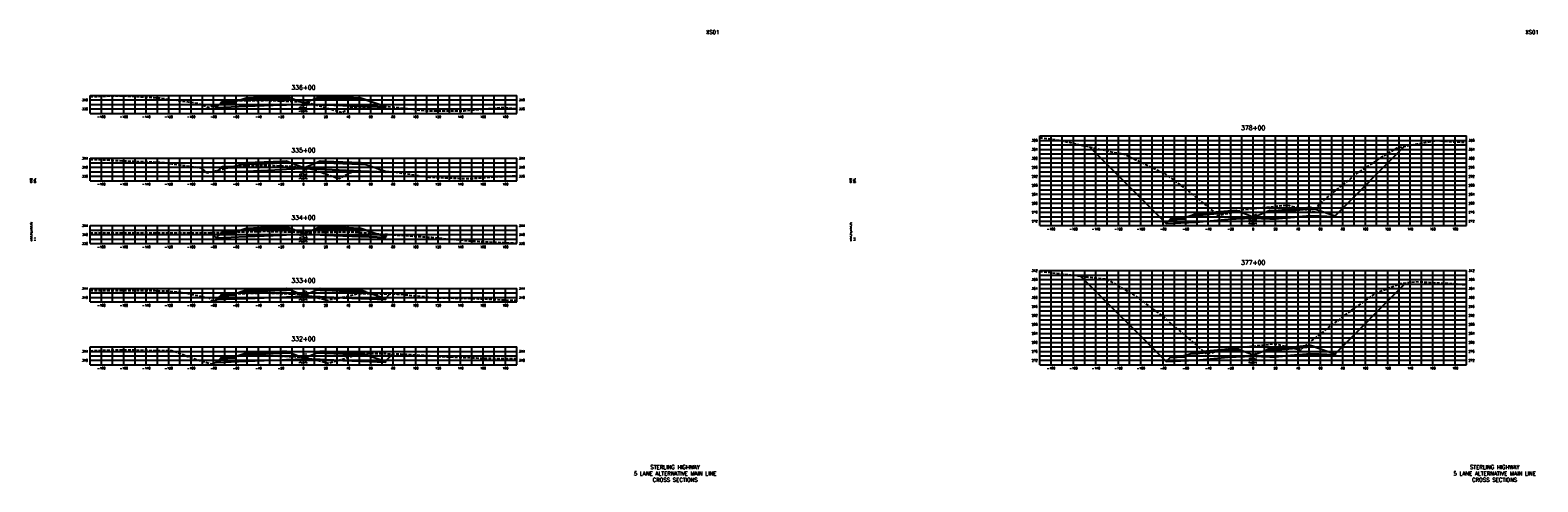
# Model space of a CAD drawing. Extents: x 37 to 10140, y -1968 to 9206.
# Tile 94 of 105: x 5147 to 6490, y 6776 to 7178. Entities that reach past the tile are written whole.
import ezdxf
from ezdxf.enums import TextEntityAlignment as Align

# ---------------------------------------------------------------- set-up
doc = ezdxf.new("R2010")
doc.units = 0
doc.header["$LTSCALE"] = 20
doc.header["$MEASUREMENT"] = 0
doc.linetypes.add('HIDDEN_050%', pattern=[0.1875, 0.125, -0.0625])
for name, color, linetype in [('S-AT-TXT175', 6, 'Continuous'), ('S-AT-TXT80', 1, 'Continuous'), ('XDATUM', 3, 'Continuous'), ('XEG', 1, 'HIDDEN_050%'), ('XFG', 2, 'Continuous'), ('XGRID', 251, 'Continuous'), ('XGRIDT', 2, 'Continuous'), ('XREF-BORDER', 7, 'Continuous')]:
    doc.layers.add(name, color=color, linetype=linetype)
doc.styles.add('L100', font='simplex.shx', dxfattribs={"height": 2})
doc.styles.add('L175', font='ROMANSM.shx', dxfattribs={"height": 3.5})
doc.styles.add('L80', font='ROMANSM.shx', dxfattribs={"height": 1.6})

# ---------------------------------------------------------------- blocks, each defined once
blk = doc.blocks.new('03025_00_att1')
at = {"layer": 'S-AT-TXT175', "style": 'L175'}
for tag, p in [('NUM', (32.402, 20.822)), ('LINE1', (30.64, 1.444)), ('LINE2', (30.64, 1.161)), ('LINE3', (30.64, 0.877))]:
    blk.add_attdef(tag, text='', height=0.175, dxfattribs=at).set_placement(p, align=Align.CENTER)
at = {"layer": 'S-AT-TXT80', "style": 'L80'}
for tag, p in [('DESIGNED', (2.094, 14.201)), ('CHECKED', (2.265, 14.201)), ('DRAFTED', (2.436, 14.201)), ('PCTB', (2.094, 11.605)), ('PSCALE', (2.265, 11.605)), ('PVIEW', (2.436, 11.605))]:
    blk.add_attdef(tag, p, '', height=0.08, rotation=90, dxfattribs=at)

msp = doc.modelspace()

# ---------------------------------------------------------------- linework, layer by layer
at = {"layer": 'XDATUM', "flags": 128}
for points in [[(5310.8, 7111), (5312.4, 7109.3), (5339, 7110.4), (5371, 7111.7), (5375, 7111.8), (5390, 7112.4), (5405, 7111.8), (5409, 7111.7), (5441, 7110.4), (5463, 7109.5), (5463, 7110.4), (5463.2, 7110.2)], [(6090.2, 7074.2), (6158.4, 7006), (6185, 7007), (6217, 7010), (6221, 7010.1), (6236, 7010.7), (6251, 7010.1), (6255, 7010), (6287, 7012.9), (6309, 7012), (6309, 7012.9), (6370.8, 7074.7)], [(5311.3, 7052.8), (5312.4, 7051.6), (5339, 7052.7), (5371, 7054), (5375, 7054.2), (5390, 7054.8), (5405, 7054.2), (5409, 7054), (5441, 7052.7), (5463, 7051.8), (5463, 7052.7), (5463.4, 7052.3)], [(5307.8, 6997.8), (5312.4, 6993.2), (5339, 6994.3), (5371, 6995.6), (5375, 6995.7), (5390, 6996.3), (5405, 6995.7), (5409, 6995.6), (5441, 6994.3), (5463, 6993.4), (5463, 6994.3), (5465, 6996.3)], [(6082.3, 6959), (6158.4, 6883), (6185, 6884), (6217, 6887), (6221, 6887.1), (6236, 6887.7), (6251, 6887.1), (6255, 6887), (6287, 6889.9), (6309, 6889), (6309, 6889.9), (6372.1, 6953.1)], [(5311.7, 6937.4), (5312.4, 6938.1), (5339, 6939.1), (5371, 6940.4), (5375, 6940.6), (5390, 6941.2), (5405, 6940.6), (5409, 6940.4), (5441, 6939.1), (5463, 6938.2), (5463, 6939.1), (5467.1, 6943.2)], [(5312.2, 6882.4), (5312.4, 6882.1), (5339, 6883.2), (5371, 6884.5), (5375, 6884.6), (5390, 6885.2), (5405, 6884.6), (5409, 6884.5), (5441, 6883.2), (5463, 6882.3), (5463, 6883.2), (5469.6, 6889.8)]]:
    msp.add_lwpolyline(points, dxfattribs=at)
at = {"layer": 'XEG', "flags": 128}
for points in [[(5200, 7118.9), (5219.8, 7119.7), (5227.7, 7119.8), (5235.2, 7119.4), (5261.7, 7117.8), (5289.7, 7114), (5295.6, 7113.3), (5297.4, 7112.7), (5301.2, 7111), (5304.9, 7109.5), (5308.4, 7110.4), (5317.4, 7112.6), (5326.2, 7114.8), (5328.2, 7115.2), (5329.6, 7115.4), (5345.8, 7115.6), (5357.3, 7115.7), (5378.8, 7114.9), (5389, 7114.5), (5390, 7114.4), (5392.8, 7114), (5394.3, 7113.7), (5404.2, 7110.7), (5424.9, 7104.8), (5429.3, 7108.1), (5431, 7109.4), (5431.4, 7109.6), (5433.4, 7109.7), (5465.4, 7110.3), (5499.2, 7106.3), (5499.3, 7106.2), (5499.5, 7106.2), (5533.3, 7106.4), (5565.6, 7109.3), (5567.3, 7109.4), (5569, 7109.4), (5580, 7108.4)], [(6046, 7082.4), (6053.3, 7081.7), (6062.8, 7080.3), (6112.1, 7069.3), (6120.8, 7067.7), (6122.4, 7067.3), (6124.9, 7065.9), (6157, 7050.6), (6178.7, 7034.5), (6201.9, 7015.6), (6204.6, 7012.9), (6221.8, 7016.9), (6222.1, 7017), (6222.1, 7017), (6226.3, 7018), (6226.6, 7018.1), (6236, 7019.2), (6236.9, 7019.3), (6245.9, 7020.3), (6246.1, 7020.3), (6265, 7022.3), (6265.8, 7022.4), (6265.9, 7022.4), (6268.3, 7022), (6288.6, 7017), (6290.6, 7016.6), (6294.5, 7022.6), (6295.2, 7023.6), (6296.5, 7024.7), (6329.9, 7051.6), (6352.5, 7066.4), (6364.5, 7073.5), (6382.2, 7076.8), (6399, 7079.8), (6410.4, 7078.9), (6426, 7078.2)], [(5200, 7063), (5206.6, 7063), (5230.5, 7061.7), (5255.6, 7060.9), (5264.4, 7060.4), (5272.7, 7059.2), (5298.4, 7055.6), (5302.1, 7052.5), (5304.5, 7051.1), (5317.9, 7054.4), (5320.3, 7055), (5326.3, 7056.6), (5327.2, 7056.7), (5329.6, 7057.1), (5337.1, 7057.3), (5357, 7057.9), (5366.3, 7057.5), (5389.1, 7056.5), (5390, 7056.3), (5390.4, 7056.3), (5392.6, 7055.8), (5402.8, 7052.6), (5421.9, 7045.9), (5425.2, 7047.9), (5434.2, 7052.4), (5465.2, 7052.3), (5468.1, 7052.4), (5471, 7051.9), (5502.1, 7047.3), (5535, 7045.9), (5536.1, 7045.9), (5537.1, 7045.9), (5570, 7048.1), (5580, 7048.6)], [(5200, 6997.7), (5206.9, 6997.8), (5211, 6997.7), (5222.2, 6997.7), (5225.2, 6997.7), (5258.8, 6997.5), (5263.5, 6997.6), (5269.6, 6997.6), (5271, 6997.5), (5278.5, 6997.5), (5303.1, 6997.6), (5307.7, 6997.8), (5326.6, 6998.3), (5329.7, 6998.4), (5332.8, 6998.5), (5356.6, 6999), (5356.9, 6999), (5385.8, 6998.3), (5389.4, 6998.1), (5390, 6998.1), (5390.6, 6998.1), (5393.3, 6998.1), (5417.2, 6998.3), (5421.3, 6998.5), (5429.6, 6998.6), (5431.6, 6998.6), (5468.8, 6996), (5502.3, 6993.7), (5504.4, 6993.6), (5508.5, 6993.2), (5538.8, 6990.4), (5570.8, 6988.8), (5572.8, 6988.7), (5574.6, 6988.6), (5580, 6988.5)], [(6046, 6963.3), (6070, 6960.6), (6071.4, 6960.3), (6073.3, 6960.1), (6105.8, 6956.3), (6129.5, 6942.5), (6154.7, 6923.8), (6185.4, 6897.5), (6193.5, 6890.5), (6194.4, 6889.6), (6195.3, 6889.8), (6211.9, 6894.3), (6211.9, 6894.3), (6215.8, 6894.8), (6216, 6894.8), (6233.8, 6896.5), (6234.6, 6896.5), (6235.4, 6896.6), (6236, 6896.7), (6254.5, 6898.7), (6254.7, 6898.7), (6258, 6898.2), (6259.9, 6897.7), (6260.4, 6897.6), (6260.4, 6897.6), (6278.9, 6893.1), (6279, 6894.2), (6307.8, 6916.8), (6311.9, 6919.6), (6317.4, 6924.2), (6346.2, 6944.4), (6367.3, 6952.4), (6380.6, 6954.2), (6398.8, 6953.1), (6414.9, 6952.4), (6426, 6951.3)], [(5200, 6946.1), (5215.6, 6946.1), (5257.5, 6946.1), (5269.9, 6945.8), (5281.7, 6944.7), (5305.7, 6939.6), (5308.9, 6936.3), (5317.4, 6939.6), (5326, 6942.8), (5327.8, 6943.2), (5329.7, 6943.5), (5343.8, 6943.8), (5356.4, 6944.1), (5374, 6943.5), (5389.1, 6942.9), (5390, 6942.7), (5390.7, 6942.6), (5392.7, 6942.2), (5402.6, 6939.8), (5410.9, 6937.6), (5413.9, 6938.2), (5420.6, 6939.3), (5439.7, 6943.5), (5467, 6943.2), (5473.7, 6943.1), (5480, 6942.5), (5507.6, 6939.8), (5536.8, 6939.3), (5541.6, 6939), (5546.1, 6938.9), (5575.5, 6937.6), (5580, 6937.9)], [(5200, 6892.6), (5223.5, 6893.3), (5238.7, 6893.3), (5253.2, 6892.9), (5272.7, 6892.8), (5293.3, 6885.2), (5307.4, 6881), (5308.4, 6881), (5313.5, 6882.9), (5316, 6883.8), (5325.3, 6886.8), (5327.3, 6887.2), (5330, 6887.8), (5342.2, 6888), (5356.6, 6888.3), (5372.1, 6887.7), (5389.2, 6887), (5390, 6886.8), (5391, 6886.6), (5392.7, 6886.3), (5402.6, 6883.9), (5412.2, 6881.4), (5434.4, 6888), (5442.5, 6890.2), (5451.4, 6890.2), (5476.4, 6889.7), (5502.8, 6888.2), (5510.4, 6887.5), (5517.5, 6887.2), (5544.3, 6886.1), (5572.7, 6885.5), (5578.3, 6885.5), (5580, 6885.5)]]:
    msp.add_lwpolyline(points, dxfattribs=at)
at = {"layer": 'XFG', "flags": 128}
for points in [[(5375, 7118.2), (5371, 7118), (5339, 7116.7), (5339, 7117.7), (5334.4, 7116.2), (5339, 7116.4), (5371, 7117.7), (5375, 7117.8), (5378, 7118), (5375, 7119.2), (5375, 7118.2)], [(5375, 7119.2), (5371, 7119), (5339, 7117.7), (5339, 7117.4), (5371, 7118.7), (5375, 7118.8), (5375, 7119.2)], [(5375, 7118.8), (5371, 7118.7), (5339, 7117.4), (5339, 7116.7), (5371, 7118), (5375, 7118.2), (5375, 7118.8)], [(5405, 7119.2), (5402, 7118), (5405, 7117.8), (5409, 7117.7), (5441, 7116.4), (5445.6, 7116.2), (5441, 7117.7), (5441, 7116.7), (5409, 7118), (5405, 7118.2), (5405, 7119.2)], [(5405, 7119.2), (5405, 7118.8), (5409, 7118.7), (5441, 7117.4), (5441, 7117.7), (5409, 7119), (5405, 7119.2)], [(5405, 7118.8), (5405, 7118.2), (5409, 7118), (5441, 7116.7), (5441, 7117.4), (5409, 7118.7), (5405, 7118.8)], [(5312.4, 7109.3), (5312.4, 7109.3), (5310.8, 7111)], [(5390, 7113.2), (5378, 7118), (5375, 7117.8), (5371, 7117.7), (5339, 7116.4), (5334.4, 7116.2), (5329, 7114.4), (5329, 7113.4), (5316, 7112.9), (5312.4, 7109.3), (5339, 7110.4), (5371, 7111.7), (5375, 7111.8), (5390, 7112.4), (5390, 7113.2)], [(5329, 7114.4), (5328, 7114.4), (5328, 7114), (5318, 7113.6), (5318, 7114), (5317, 7113.9), (5316, 7112.9), (5329, 7113.4), (5329, 7114.4)], [(5328, 7114.4), (5318, 7114), (5318, 7113.6), (5328, 7114), (5328, 7114.4)], [(5390, 7113.2), (5402, 7118), (5405, 7117.8), (5409, 7117.7), (5441, 7116.4), (5445.6, 7116.2), (5463, 7110.4), (5463, 7109.5), (5441, 7110.4), (5409, 7111.7), (5405, 7111.8), (5390, 7112.4)], [(5463, 7110.4), (5463, 7110.4), (5463.2, 7110.2)], [(6158.4, 7006), (6158.4, 7006), (6090.2, 7074.2)], [(6309, 7012.9), (6309, 7012.9), (6370.8, 7074.7)], [(5312.4, 7051.6), (5312.4, 7051.6), (5311.3, 7052.8)], [(5390, 7055.5), (5378, 7060.3), (5375, 7060.2), (5371, 7060), (5339, 7058.7), (5334.4, 7058.5), (5329, 7056.7), (5329, 7055.7), (5316, 7055.2), (5312.4, 7051.6), (5339, 7052.7), (5371, 7054), (5375, 7054.2), (5390, 7054.8), (5390, 7055.5)], [(5329, 7056.7), (5328, 7056.7), (5328, 7056.3), (5318, 7055.9), (5318, 7056.3), (5317, 7056.2), (5316, 7055.2), (5329, 7055.7), (5329, 7056.7)], [(5328, 7056.7), (5318, 7056.3), (5318, 7055.9), (5328, 7056.3), (5328, 7056.7)], [(5375, 7060.5), (5371, 7060.3), (5339, 7059.1), (5339, 7060.1), (5334.4, 7058.5), (5339, 7058.7), (5371, 7060), (5375, 7060.2), (5378, 7060.3), (5375, 7061.5), (5375, 7060.5)], [(5375, 7061.5), (5371, 7061.3), (5339, 7060.1), (5339, 7059.7), (5371, 7061), (5375, 7061.2), (5375, 7061.5)], [(5375, 7061.2), (5371, 7061), (5339, 7059.7), (5339, 7059.1), (5371, 7060.3), (5375, 7060.5), (5375, 7061.2)], [(5390, 7055.5), (5402, 7060.3), (5405, 7060.2), (5409, 7060), (5441, 7058.7), (5445.6, 7058.5), (5463, 7052.7), (5463, 7051.8), (5441, 7052.7), (5409, 7054), (5405, 7054.2), (5390, 7054.8)], [(5405, 7061.5), (5402, 7060.3), (5405, 7060.2), (5409, 7060), (5441, 7058.7), (5445.6, 7058.5), (5441, 7060.1), (5441, 7059.1), (5409, 7060.3), (5405, 7060.5), (5405, 7061.5)], [(5405, 7061.5), (5405, 7061.2), (5409, 7061), (5441, 7059.7), (5441, 7060.1), (5409, 7061.3), (5405, 7061.5)], [(5405, 7061.2), (5405, 7060.5), (5409, 7060.3), (5441, 7059.1), (5441, 7059.7), (5409, 7061), (5405, 7061.2)], [(5463, 7052.7), (5463, 7052.7), (5463.4, 7052.3)], [(6236, 7011.5), (6224, 7016.3), (6221, 7016.1), (6217, 7016), (6185, 7013), (6180.4, 7012.8), (6175, 7011), (6175, 7010), (6162, 7009.5), (6158.4, 7006), (6185, 7007), (6217, 7010), (6221, 7010.1), (6236, 7010.7), (6236, 7011.5)], [(6175, 7011), (6174, 7011), (6174, 7010.7), (6164, 7010.3), (6164, 7010.6), (6163, 7010.6), (6162, 7009.5), (6175, 7010), (6175, 7011)], [(6174, 7011), (6164, 7010.6), (6164, 7010.3), (6174, 7010.7), (6174, 7011)], [(6221, 7016.5), (6217, 7016.3), (6185, 7013.4), (6185, 7014.4), (6180.4, 7012.8), (6185, 7013), (6217, 7016), (6221, 7016.1), (6224, 7016.3), (6221, 7017.5), (6221, 7016.5)], [(6221, 7017.5), (6217, 7017.3), (6185, 7014.4), (6185, 7014), (6217, 7017), (6221, 7017.1), (6221, 7017.5)], [(6221, 7017.1), (6217, 7017), (6185, 7014), (6185, 7013.4), (6217, 7016.3), (6221, 7016.5), (6221, 7017.1)], [(6236, 7011.5), (6248, 7016.3), (6251, 7016.1), (6255, 7016), (6287, 7018.9), (6291.6, 7018.7), (6309, 7012.9), (6309, 7012), (6287, 7012.9), (6255, 7010), (6251, 7010.1), (6236, 7010.7)], [(6251, 7017.5), (6248, 7016.3), (6251, 7016.1), (6255, 7016), (6287, 7018.9), (6291.6, 7018.7), (6287, 7020.3), (6287, 7019.3), (6255, 7016.3), (6251, 7016.5), (6251, 7017.5)], [(6251, 7017.5), (6251, 7017.1), (6255, 7017), (6287, 7019.9), (6287, 7020.3), (6255, 7017.3), (6251, 7017.5)], [(6251, 7017.1), (6251, 7016.5), (6255, 7016.3), (6287, 7019.3), (6287, 7019.9), (6255, 7017), (6251, 7017.1)], [(5312.4, 6993.2), (5312.4, 6993.2), (5307.8, 6997.8)], [(5390, 6997.1), (5378, 7001.9), (5375, 7001.7), (5371, 7001.6), (5339, 7000.3), (5334.4, 7000.1), (5329, 6998.3), (5329, 6997.3), (5316, 6996.8), (5312.4, 6993.2), (5339, 6994.3), (5371, 6995.6), (5375, 6995.7), (5390, 6996.3), (5390, 6997.1)], [(5329, 6998.3), (5328, 6998.3), (5328, 6997.9), (5318, 6997.5), (5318, 6997.9), (5317, 6997.8), (5316, 6996.8), (5329, 6997.3), (5329, 6998.3)], [(5328, 6998.3), (5318, 6997.9), (5318, 6997.5), (5328, 6997.9), (5328, 6998.3)], [(5375, 7002.1), (5371, 7001.9), (5339, 7000.6), (5339, 7001.6), (5334.4, 7000.1), (5339, 7000.3), (5371, 7001.6), (5375, 7001.7), (5378, 7001.9), (5375, 7003.1), (5375, 7002.1)], [(5375, 7003.1), (5371, 7002.9), (5339, 7001.6), (5339, 7001.3), (5371, 7002.6), (5375, 7002.7), (5375, 7003.1)], [(5375, 7002.7), (5371, 7002.6), (5339, 7001.3), (5339, 7000.6), (5371, 7001.9), (5375, 7002.1), (5375, 7002.7)], [(5390, 6997.1), (5402, 7001.9), (5405, 7001.7), (5409, 7001.6), (5441, 7000.3), (5445.6, 7000.1), (5463, 6994.3), (5463, 6993.4), (5441, 6994.3), (5409, 6995.6), (5405, 6995.7), (5390, 6996.3)], [(5405, 7003.1), (5402, 7001.9), (5405, 7001.7), (5409, 7001.6), (5441, 7000.3), (5445.6, 7000.1), (5441, 7001.6), (5441, 7000.6), (5409, 7001.9), (5405, 7002.1), (5405, 7003.1)], [(5405, 7003.1), (5405, 7002.7), (5409, 7002.6), (5441, 7001.3), (5441, 7001.6), (5409, 7002.9), (5405, 7003.1)], [(5405, 7002.7), (5405, 7002.1), (5409, 7001.9), (5441, 7000.6), (5441, 7001.3), (5409, 7002.6), (5405, 7002.7)], [(5463, 6994.3), (5463, 6994.3), (5465, 6996.3)], [(6158.4, 6883), (6158.4, 6883), (6082.3, 6959)], [(5390, 6941.9), (5378, 6946.7), (5375, 6946.6), (5371, 6946.4), (5339, 6945.1), (5334.4, 6944.9), (5329, 6943.1), (5329, 6942.1), (5316, 6941.6), (5312.4, 6938.1), (5339, 6939.1), (5371, 6940.4), (5375, 6940.6), (5390, 6941.2), (5390, 6941.9)], [(5375, 6946.9), (5371, 6946.7), (5339, 6945.5), (5339, 6946.5), (5334.4, 6944.9), (5339, 6945.1), (5371, 6946.4), (5375, 6946.6), (5378, 6946.7), (5375, 6947.9), (5375, 6946.9)], [(5375, 6947.9), (5371, 6947.7), (5339, 6946.5), (5339, 6946.1), (5371, 6947.4), (5375, 6947.6), (5375, 6947.9)], [(5375, 6947.6), (5371, 6947.4), (5339, 6946.1), (5339, 6945.5), (5371, 6946.7), (5375, 6946.9), (5375, 6947.6)], [(5390, 6941.9), (5402, 6946.7), (5405, 6946.6), (5409, 6946.4), (5441, 6945.1), (5445.6, 6944.9), (5463, 6939.1), (5463, 6938.2), (5441, 6939.1), (5409, 6940.4), (5405, 6940.6), (5390, 6941.2)], [(5405, 6947.9), (5402, 6946.7), (5405, 6946.6), (5409, 6946.4), (5441, 6945.1), (5445.6, 6944.9), (5441, 6946.5), (5441, 6945.5), (5409, 6946.7), (5405, 6946.9), (5405, 6947.9)], [(5405, 6947.9), (5405, 6947.6), (5409, 6947.4), (5441, 6946.1), (5441, 6946.5), (5409, 6947.7), (5405, 6947.9)], [(5405, 6947.6), (5405, 6946.9), (5409, 6946.7), (5441, 6945.5), (5441, 6946.1), (5409, 6947.4), (5405, 6947.6)], [(6309, 6889.9), (6309, 6889.9), (6372.1, 6953.1)], [(5312.4, 6938.1), (5312.4, 6938.1), (5311.7, 6937.4)], [(5329, 6943.1), (5328, 6943.1), (5328, 6942.7), (5318, 6942.3), (5318, 6942.7), (5317, 6942.6), (5316, 6941.6), (5329, 6942.1), (5329, 6943.1)], [(5328, 6943.1), (5318, 6942.7), (5318, 6942.3), (5328, 6942.7), (5328, 6943.1)], [(5463, 6939.1), (5463, 6939.1), (5467.1, 6943.2)], [(5390, 6886), (5378, 6890.8), (5375, 6890.6), (5371, 6890.5), (5339, 6889.2), (5334.4, 6889), (5329, 6887.2), (5329, 6886.2), (5316, 6885.7), (5312.4, 6882.1), (5339, 6883.2), (5371, 6884.5), (5375, 6884.6), (5390, 6885.2), (5390, 6886)], [(5375, 6891), (5371, 6890.8), (5339, 6889.5), (5339, 6890.5), (5334.4, 6889), (5339, 6889.2), (5371, 6890.5), (5375, 6890.6), (5378, 6890.8), (5375, 6892), (5375, 6891)], [(5375, 6892), (5371, 6891.8), (5339, 6890.5), (5339, 6890.2), (5371, 6891.5), (5375, 6891.6), (5375, 6892)], [(5375, 6891.6), (5371, 6891.5), (5339, 6890.2), (5339, 6889.5), (5371, 6890.8), (5375, 6891), (5375, 6891.6)], [(5390, 6886), (5402, 6890.8), (5405, 6890.6), (5409, 6890.5), (5441, 6889.2), (5445.6, 6889), (5463, 6883.2), (5463, 6882.3), (5441, 6883.2), (5409, 6884.5), (5405, 6884.6), (5390, 6885.2)], [(5405, 6892), (5402, 6890.8), (5405, 6890.6), (5409, 6890.5), (5441, 6889.2), (5445.6, 6889), (5441, 6890.5), (5441, 6889.5), (5409, 6890.8), (5405, 6891), (5405, 6892)], [(5405, 6892), (5405, 6891.6), (5409, 6891.5), (5441, 6890.2), (5441, 6890.5), (5409, 6891.8), (5405, 6892)], [(5405, 6891.6), (5405, 6891), (5409, 6890.8), (5441, 6889.5), (5441, 6890.2), (5409, 6891.5), (5405, 6891.6)], [(6236, 6888.5), (6224, 6893.3), (6221, 6893.1), (6217, 6893), (6185, 6890), (6180.4, 6889.8), (6175, 6888), (6175, 6887), (6162, 6886.5), (6158.4, 6883), (6185, 6884), (6217, 6887), (6221, 6887.1), (6236, 6887.7), (6236, 6888.5)], [(6221, 6893.5), (6217, 6893.3), (6185, 6890.4), (6185, 6891.4), (6180.4, 6889.8), (6185, 6890), (6217, 6893), (6221, 6893.1), (6224, 6893.3), (6221, 6894.5), (6221, 6893.5)], [(6221, 6894.5), (6217, 6894.3), (6185, 6891.4), (6185, 6891), (6217, 6894), (6221, 6894.1), (6221, 6894.5)], [(6221, 6894.1), (6217, 6894), (6185, 6891), (6185, 6890.4), (6217, 6893.3), (6221, 6893.5), (6221, 6894.1)], [(6236, 6888.5), (6248, 6893.3), (6251, 6893.1), (6255, 6893), (6287, 6895.9), (6291.6, 6895.7), (6309, 6889.9), (6309, 6889), (6287, 6889.9), (6255, 6887), (6251, 6887.1), (6236, 6887.7)], [(6251, 6894.5), (6248, 6893.3), (6251, 6893.1), (6255, 6893), (6287, 6895.9), (6291.6, 6895.7), (6287, 6897.3), (6287, 6896.3), (6255, 6893.3), (6251, 6893.5), (6251, 6894.5)], [(6251, 6894.5), (6251, 6894.1), (6255, 6894), (6287, 6896.9), (6287, 6897.3), (6255, 6894.3), (6251, 6894.5)], [(6251, 6894.1), (6251, 6893.5), (6255, 6893.3), (6287, 6896.3), (6287, 6896.9), (6255, 6894), (6251, 6894.1)], [(5312.4, 6882.1), (5312.4, 6882.1), (5312.2, 6882.4)], [(5329, 6887.2), (5328, 6887.2), (5328, 6886.8), (5318, 6886.4), (5318, 6886.8), (5317, 6886.7), (5316, 6885.7), (5329, 6886.2), (5329, 6887.2)], [(5328, 6887.2), (5318, 6886.8), (5318, 6886.4), (5328, 6886.8), (5328, 6887.2)], [(5463, 6883.2), (5463, 6883.2), (5469.6, 6889.8)], [(6175, 6888), (6174, 6888), (6174, 6887.7), (6164, 6887.3), (6164, 6887.6), (6163, 6887.6), (6162, 6886.5), (6175, 6887), (6175, 6888)], [(6174, 6888), (6164, 6887.6), (6164, 6887.3), (6174, 6887.7), (6174, 6888)]]:
    msp.add_lwpolyline(points, dxfattribs=at)
at = {"layer": 'XGRID'}
for p, q in [((5200, 7104), (5200, 7120)), ((5200, 7120), (5580, 7120)), ((5210, 7104), (5210, 7120)), ((5220, 7104), (5220, 7120)), ((5230, 7104), (5230, 7120)), ((5240, 7104), (5240, 7120)), ((5250, 7104), (5250, 7120)), ((5260, 7104), (5260, 7120)), ((5270, 7104), (5270, 7120)), ((5280, 7104), (5280, 7120)), ((5290, 7104), (5290, 7120)), ((5300, 7104), (5300, 7120)), ((5310, 7104), (5310, 7120)), ((5320, 7104), (5320, 7120)), ((5330, 7104), (5330, 7120)), ((5340, 7104), (5340, 7120)), ((5350, 7104), (5350, 7120)), ((5360, 7104), (5360, 7120)), ((5370, 7104), (5370, 7120)), ((5380, 7104), (5380, 7120)), ((5390, 7104), (5390, 7120)), ((5400, 7104), (5400, 7120)), ((5410, 7104), (5410, 7120)), ((5420, 7104), (5420, 7120)), ((5430, 7104), (5430, 7120)), ((5440, 7104), (5440, 7120)), ((5450, 7104), (5450, 7120)), ((5460, 7104), (5460, 7120)), ((5470, 7104), (5470, 7120)), ((5480, 7104), (5480, 7120)), ((5490, 7104), (5490, 7120)), ((5500, 7104), (5500, 7120)), ((5510, 7104), (5510, 7120)), ((5520, 7104), (5520, 7120)), ((5530, 7104), (5530, 7120)), ((5540, 7104), (5540, 7120)), ((5550, 7104), (5550, 7120)), ((5560, 7104), (5560, 7120)), ((5570, 7104), (5570, 7120)), ((5580, 7104), (5580, 7120)), ((5200, 7116), (5580, 7116)), ((5200, 7112), (5580, 7112)), ((5200, 7108), (5580, 7108)), ((5200, 7104), (5580, 7104)), ((6046, 7004), (6046, 7084)), ((6046, 7084), (6426, 7084)), ((6046, 7080), (6426, 7080)), ((6056, 7004), (6056, 7084)), ((6066, 7004), (6066, 7084)), ((6076, 7004), (6076, 7084)), ((6086, 7004), (6086, 7084)), ((6096, 7004), (6096, 7084)), ((6106, 7004), (6106, 7084)), ((6116, 7004), (6116, 7084)), ((6126, 7004), (6126, 7084)), ((6136, 7004), (6136, 7084)), ((6146, 7004), (6146, 7084)), ((6156, 7004), (6156, 7084)), ((6166, 7004), (6166, 7084)), ((6176, 7004), (6176, 7084)), ((6186, 7004), (6186, 7084)), ((6196, 7004), (6196, 7084)), ((6206, 7004), (6206, 7084)), ((6216, 7004), (6216, 7084)), ((6226, 7004), (6226, 7084)), ((6236, 7004), (6236, 7084)), ((6246, 7004), (6246, 7084)), ((6256, 7004), (6256, 7084)), ((6266, 7004), (6266, 7084)), ((6276, 7004), (6276, 7084)), ((6286, 7004), (6286, 7084)), ((6296, 7004), (6296, 7084)), ((6306, 7004), (6306, 7084)), ((6316, 7004), (6316, 7084)), ((6326, 7004), (6326, 7084)), ((6336, 7004), (6336, 7084)), ((6346, 7004), (6346, 7084)), ((6356, 7004), (6356, 7084)), ((6366, 7004), (6366, 7084)), ((6376, 7004), (6376, 7084)), ((6386, 7004), (6386, 7084)), ((6396, 7004), (6396, 7084)), ((6406, 7004), (6406, 7084)), ((6416, 7004), (6416, 7084)), ((6426, 7004), (6426, 7084)), ((6046, 7076), (6426, 7076)), ((6046, 7072), (6426, 7072)), ((6046, 7068), (6426, 7068)), ((5200, 7044), (5200, 7064)), ((5200, 7064), (5580, 7064)), ((5200, 7060), (5580, 7060)), ((5200, 7056), (5580, 7056)), ((5200, 7052), (5580, 7052)), ((5210, 7044), (5210, 7064)), ((5220, 7044), (5220, 7064)), ((5230, 7044), (5230, 7064)), ((5240, 7044), (5240, 7064)), ((5250, 7044), (5250, 7064)), ((5260, 7044), (5260, 7064)), ((5270, 7044), (5270, 7064)), ((5280, 7044), (5280, 7064)), ((5290, 7044), (5290, 7064)), ((5300, 7044), (5300, 7064)), ((5310, 7044), (5310, 7064)), ((5320, 7044), (5320, 7064)), ((5330, 7044), (5330, 7064)), ((5340, 7044), (5340, 7064)), ((5350, 7044), (5350, 7064)), ((5360, 7044), (5360, 7064)), ((5370, 7044), (5370, 7064)), ((5380, 7044), (5380, 7064)), ((5390, 7044), (5390, 7064)), ((5400, 7044), (5400, 7064)), ((5410, 7044), (5410, 7064)), ((5420, 7044), (5420, 7064)), ((5430, 7044), (5430, 7064)), ((5440, 7044), (5440, 7064)), ((5450, 7044), (5450, 7064)), ((5460, 7044), (5460, 7064)), ((5470, 7044), (5470, 7064)), ((5480, 7044), (5480, 7064)), ((5490, 7044), (5490, 7064)), ((5500, 7044), (5500, 7064)), ((5510, 7044), (5510, 7064)), ((5520, 7044), (5520, 7064)), ((5530, 7044), (5530, 7064)), ((5540, 7044), (5540, 7064)), ((5550, 7044), (5550, 7064)), ((5560, 7044), (5560, 7064)), ((5570, 7044), (5570, 7064)), ((5580, 7044), (5580, 7064)), ((6046, 7064), (6426, 7064)), ((6046, 7060), (6426, 7060)), ((6046, 7056), (6426, 7056)), ((6046, 7052), (6426, 7052)), ((5200, 7048), (5580, 7048)), ((5200, 7044), (5580, 7044)), ((6046, 7048), (6426, 7048)), ((6046, 7044), (6426, 7044)), ((6046, 7040), (6426, 7040)), ((6046, 7036), (6426, 7036)), ((6046, 7032), (6426, 7032)), ((6046, 7028), (6426, 7028)), ((6046, 7024), (6426, 7024)), ((6046, 7020), (6426, 7020)), ((6046, 7016), (6426, 7016)), ((6046, 7012), (6426, 7012)), ((5200, 6988), (5200, 7004)), ((5200, 7004), (5580, 7004)), ((5200, 7000), (5580, 7000)), ((5210, 6988), (5210, 7004)), ((5220, 6988), (5220, 7004)), ((5230, 6988), (5230, 7004)), ((5240, 6988), (5240, 7004)), ((5250, 6988), (5250, 7004)), ((5260, 6988), (5260, 7004)), ((5270, 6988), (5270, 7004)), ((5280, 6988), (5280, 7004)), ((5290, 6988), (5290, 7004)), ((5300, 6988), (5300, 7004)), ((5310, 6988), (5310, 7004)), ((5320, 6988), (5320, 7004)), ((5330, 6988), (5330, 7004)), ((5340, 6988), (5340, 7004)), ((5350, 6988), (5350, 7004)), ((5360, 6988), (5360, 7004)), ((5370, 6988), (5370, 7004)), ((5380, 6988), (5380, 7004)), ((5390, 6988), (5390, 7004)), ((5400, 6988), (5400, 7004)), ((5410, 6988), (5410, 7004)), ((5420, 6988), (5420, 7004)), ((5430, 6988), (5430, 7004)), ((5440, 6988), (5440, 7004)), ((5450, 6988), (5450, 7004)), ((5460, 6988), (5460, 7004)), ((5470, 6988), (5470, 7004)), ((5480, 6988), (5480, 7004)), ((5490, 6988), (5490, 7004)), ((5500, 6988), (5500, 7004)), ((5510, 6988), (5510, 7004)), ((5520, 6988), (5520, 7004)), ((5530, 6988), (5530, 7004)), ((5540, 6988), (5540, 7004)), ((5550, 6988), (5550, 7004)), ((5560, 6988), (5560, 7004)), ((5570, 6988), (5570, 7004)), ((5580, 6988), (5580, 7004)), ((6046, 7008), (6426, 7008)), ((6046, 7004), (6426, 7004)), ((5200, 6996), (5580, 6996)), ((5200, 6992), (5580, 6992)), ((5200, 6988), (5580, 6988)), ((6046, 6880), (6046, 6964)), ((6046, 6964), (6426, 6964)), ((6046, 6960), (6426, 6960)), ((6056, 6880), (6056, 6964)), ((6066, 6880), (6066, 6964)), ((6076, 6880), (6076, 6964)), ((6086, 6880), (6086, 6964)), ((6096, 6880), (6096, 6964)), ((6106, 6880), (6106, 6964)), ((6116, 6880), (6116, 6964)), ((6126, 6880), (6126, 6964)), ((6136, 6880), (6136, 6964)), ((6146, 6880), (6146, 6964)), ((6156, 6880), (6156, 6964)), ((6166, 6880), (6166, 6964)), ((6176, 6880), (6176, 6964)), ((6186, 6880), (6186, 6964)), ((6196, 6880), (6196, 6964)), ((6206, 6880), (6206, 6964)), ((6216, 6880), (6216, 6964)), ((6226, 6880), (6226, 6964)), ((6236, 6880), (6236, 6964)), ((6246, 6880), (6246, 6964)), ((6256, 6880), (6256, 6964)), ((6266, 6880), (6266, 6964)), ((6276, 6880), (6276, 6964)), ((6286, 6880), (6286, 6964)), ((6296, 6880), (6296, 6964)), ((6306, 6880), (6306, 6964)), ((6316, 6880), (6316, 6964)), ((6326, 6880), (6326, 6964)), ((6336, 6880), (6336, 6964)), ((6346, 6880), (6346, 6964)), ((6356, 6880), (6356, 6964)), ((6366, 6880), (6366, 6964)), ((6376, 6880), (6376, 6964)), ((6386, 6880), (6386, 6964)), ((6396, 6880), (6396, 6964)), ((6406, 6880), (6406, 6964)), ((6416, 6880), (6416, 6964)), ((6426, 6880), (6426, 6964)), ((5200, 6936), (5200, 6948)), ((5200, 6948), (5580, 6948)), ((5200, 6944), (5580, 6944)), ((5210, 6936), (5210, 6948)), ((5220, 6936), (5220, 6948)), ((5230, 6936), (5230, 6948)), ((5240, 6936), (5240, 6948)), ((5250, 6936), (5250, 6948)), ((5260, 6936), (5260, 6948)), ((5270, 6936), (5270, 6948)), ((5280, 6936), (5280, 6948)), ((5290, 6936), (5290, 6948)), ((5300, 6936), (5300, 6948)), ((5310, 6936), (5310, 6948)), ((5320, 6936), (5320, 6948)), ((5330, 6936), (5330, 6948)), ((5340, 6936), (5340, 6948)), ((5350, 6936), (5350, 6948)), ((5360, 6936), (5360, 6948)), ((5370, 6936), (5370, 6948)), ((5380, 6936), (5380, 6948)), ((5390, 6936), (5390, 6948)), ((5400, 6936), (5400, 6948)), ((5410, 6936), (5410, 6948)), ((5420, 6936), (5420, 6948)), ((5430, 6936), (5430, 6948)), ((5440, 6936), (5440, 6948)), ((5450, 6936), (5450, 6948)), ((5460, 6936), (5460, 6948)), ((5470, 6936), (5470, 6948)), ((5480, 6936), (5480, 6948)), ((5490, 6936), (5490, 6948)), ((5500, 6936), (5500, 6948)), ((5510, 6936), (5510, 6948)), ((5520, 6936), (5520, 6948)), ((5530, 6936), (5530, 6948)), ((5540, 6936), (5540, 6948)), ((5550, 6936), (5550, 6948)), ((5560, 6936), (5560, 6948)), ((5570, 6936), (5570, 6948)), ((5580, 6936), (5580, 6948)), ((6046, 6956), (6426, 6956)), ((6046, 6952), (6426, 6952)), ((6046, 6948), (6426, 6948)), ((6046, 6944), (6426, 6944)), ((5200, 6940), (5580, 6940)), ((5200, 6936), (5580, 6936)), ((6046, 6940), (6426, 6940)), ((6046, 6936), (6426, 6936)), ((6046, 6932), (6426, 6932)), ((6046, 6928), (6426, 6928)), ((6046, 6924), (6426, 6924)), ((6046, 6920), (6426, 6920)), ((6046, 6916), (6426, 6916)), ((6046, 6912), (6426, 6912)), ((6046, 6908), (6426, 6908)), ((6046, 6904), (6426, 6904)), ((5200, 6880), (5200, 6896)), ((5200, 6896), (5580, 6896)), ((5200, 6892), (5580, 6892)), ((5210, 6880), (5210, 6896)), ((5220, 6880), (5220, 6896)), ((5230, 6880), (5230, 6896)), ((5240, 6880), (5240, 6896)), ((5250, 6880), (5250, 6896)), ((5260, 6880), (5260, 6896)), ((5270, 6880), (5270, 6896)), ((5280, 6880), (5280, 6896)), ((5290, 6880), (5290, 6896)), ((5300, 6880), (5300, 6896)), ((5310, 6880), (5310, 6896)), ((5320, 6880), (5320, 6896)), ((5330, 6880), (5330, 6896)), ((5340, 6880), (5340, 6896)), ((5350, 6880), (5350, 6896)), ((5360, 6880), (5360, 6896)), ((5370, 6880), (5370, 6896)), ((5380, 6880), (5380, 6896)), ((5390, 6880), (5390, 6896)), ((5400, 6880), (5400, 6896)), ((5410, 6880), (5410, 6896)), ((5420, 6880), (5420, 6896)), ((5430, 6880), (5430, 6896)), ((5440, 6880), (5440, 6896)), ((5450, 6880), (5450, 6896)), ((5460, 6880), (5460, 6896)), ((5470, 6880), (5470, 6896)), ((5480, 6880), (5480, 6896)), ((5490, 6880), (5490, 6896)), ((5500, 6880), (5500, 6896)), ((5510, 6880), (5510, 6896)), ((5520, 6880), (5520, 6896)), ((5530, 6880), (5530, 6896)), ((5540, 6880), (5540, 6896)), ((5550, 6880), (5550, 6896)), ((5560, 6880), (5560, 6896)), ((5570, 6880), (5570, 6896)), ((5580, 6880), (5580, 6896)), ((6046, 6900), (6426, 6900)), ((6046, 6896), (6426, 6896)), ((6046, 6892), (6426, 6892)), ((5200, 6888), (5580, 6888)), ((5200, 6884), (5580, 6884)), ((5200, 6880), (5580, 6880)), ((6046, 6888), (6426, 6888)), ((6046, 6884), (6426, 6884)), ((6046, 6880), (6426, 6880))]:
    msp.add_line(p, q, dxfattribs=at)

# ---------------------------------------------------------------- block references
at = {"layer": 'XREF-BORDER'}
ref = msp.add_blockref('03025_00_att1', (5106.4, 6758.2), dxfattribs=dict(at, xscale=20, yscale=20, zscale=20))
ref.add_attrib('LINE1', 'STERLING HIGHWAY', dxfattribs={"layer": 'S-AT-TXT175', "height": 3.5, "style": 'L175'}).set_placement((5721.1, 6787.1), align=Align.CENTER)
ref.add_attrib('LINE2', '5 LANE ALTERNATIVE MAIN LINE', dxfattribs={"layer": 'S-AT-TXT175', "height": 3.5, "style": 'L175'}).set_placement((5721.1, 6781.4), align=Align.CENTER)
ref.add_attrib('LINE3', 'CROSS SECTIONS', dxfattribs={"layer": 'S-AT-TXT175', "height": 3.5, "style": 'L175'}).set_placement((5721.1, 6775.8), align=Align.CENTER)
ref.add_attrib('NUM', 'XS01', dxfattribs={"layer": 'S-AT-TXT175', "height": 3.5, "style": 'L175'}).set_placement((5754.5, 7174.7), align=Align.CENTER)
ref.add_attrib('DESIGNED', 'CAB', (5148.3, 7042.2), dxfattribs={"layer": 'S-AT-TXT80', "height": 1.6, "rotation": 90, "style": 'L80'})
ref.add_attrib('CHECKED', 'DRL', (5151.7, 7042.2), dxfattribs={"layer": 'S-AT-TXT80', "height": 1.6, "rotation": 90, "style": 'L80'})
ref.add_attrib('PCTB', 'adot_hs,adot_fs', (5148.3, 6990.3), dxfattribs={"layer": 'S-AT-TXT80', "height": 1.6, "rotation": 90, "style": 'L80'})
ref.add_attrib('PSCALE', '1:1', (5151.7, 6990.3), dxfattribs={"layer": 'S-AT-TXT80', "height": 1.6, "rotation": 90, "style": 'L80'})
ref = msp.add_blockref('03025_00_att1', (5836.4, 6758.2), dxfattribs=dict(at, xscale=20, yscale=20, zscale=20))
ref.add_attrib('LINE1', 'STERLING HIGHWAY', dxfattribs={"layer": 'S-AT-TXT175', "height": 3.5, "style": 'L175'}).set_placement((6451.1, 6787.1), align=Align.CENTER)
ref.add_attrib('LINE2', '5 LANE ALTERNATIVE MAIN LINE', dxfattribs={"layer": 'S-AT-TXT175', "height": 3.5, "style": 'L175'}).set_placement((6451.1, 6781.4), align=Align.CENTER)
ref.add_attrib('LINE3', 'CROSS SECTIONS', dxfattribs={"layer": 'S-AT-TXT175', "height": 3.5, "style": 'L175'}).set_placement((6451.1, 6775.8), align=Align.CENTER)
ref.add_attrib('NUM', 'XS01', dxfattribs={"layer": 'S-AT-TXT175', "height": 3.5, "style": 'L175'}).set_placement((6484.5, 7174.7), align=Align.CENTER)
ref.add_attrib('DESIGNED', 'CAB', (5878.3, 7042.2), dxfattribs={"layer": 'S-AT-TXT80', "height": 1.6, "rotation": 90, "style": 'L80'})
ref.add_attrib('CHECKED', 'DRL', (5881.7, 7042.2), dxfattribs={"layer": 'S-AT-TXT80', "height": 1.6, "rotation": 90, "style": 'L80'})
ref.add_attrib('PCTB', 'adot_hs,adot_fs', (5878.3, 6990.3), dxfattribs={"layer": 'S-AT-TXT80', "height": 1.6, "rotation": 90, "style": 'L80'})
ref.add_attrib('PSCALE', '1:1', (5881.7, 6990.3), dxfattribs={"layer": 'S-AT-TXT80', "height": 1.6, "rotation": 90, "style": 'L80'})

# ---------------------------------------------------------------- texts
at = {"layer": 'XGRIDT', "style": 'L100'}
for s, p in [('336+00', (5390, 7124)), ('378+00', (6236, 7088)), ('335+00', (5390, 7068)), ('334+00', (5390, 7008)), ('377+00', (6236, 6968)), ('333+00', (5390, 6952)), ('332+00', (5390, 6900))]:
    msp.add_text(s, height=4, dxfattribs=at).set_placement(p, align=Align.BOTTOM_CENTER)
for s, p in [('340', (5198, 7116)), ('336', (5198, 7108)), ('308', (6044, 7080)), ('344', (5198, 7064)), ('304', (6044, 7072)), ('300', (6044, 7064)), ('340', (5198, 7056)), ('296', (6044, 7056)), ('336', (5198, 7048)), ('292', (6044, 7048)), ('288', (6044, 7040)), ('284', (6044, 7032)), ('280', (6044, 7024)), ('276', (6044, 7016)), ('344', (5198, 7004)), ('272', (6044, 7008)), ('340', (5198, 6996)), ('336', (5198, 6988)), ('312', (6044, 6964)), ('308', (6044, 6956)), ('344', (5198, 6948)), ('304', (6044, 6948)), ('340', (5198, 6940)), ('300', (6044, 6940)), ('296', (6044, 6932)), ('292', (6044, 6924)), ('288', (6044, 6916)), ('284', (6044, 6908)), ('344', (5198, 6892)), ('280', (6044, 6900)), ('276', (6044, 6892)), ('340', (5198, 6884)), ('272', (6044, 6884))]:
    msp.add_text(s, height=2, dxfattribs=at).set_placement(p, align=Align.MIDDLE_RIGHT)
for s, p in [('339.2', (5389, 7105)), ('340.2', (5389, 7045)), ('277.6', (6235, 7005)), ('341.0', (5389, 6989)), ('341.4', (5389, 6937)), ('341.4', (5389, 6881)), ('278.4', (6235, 6881))]:
    msp.add_text(s, height=2, rotation=90, dxfattribs=at).set_placement(p, align=Align.BOTTOM_LEFT)
for s, p in [('341.50', (5391, 7105)), ('342.67', (5391, 7045)), ('276.66', (6237, 7005)), ('343.45', (5391, 6989)), ('343.87', (5391, 6937)), ('343.91', (5391, 6881)), ('277.16', (6237, 6881))]:
    msp.add_text(s, height=2, rotation=90, dxfattribs=at).set_placement(p, align=Align.TOP_LEFT)
for s, p in [('340', (5582, 7116)), ('336', (5582, 7108)), ('308', (6428, 7080)), ('344', (5582, 7064)), ('304', (6428, 7072)), ('300', (6428, 7064)), ('340', (5582, 7056)), ('296', (6428, 7056)), ('336', (5582, 7048)), ('292', (6428, 7048)), ('288', (6428, 7040)), ('284', (6428, 7032)), ('280', (6428, 7024)), ('276', (6428, 7016)), ('344', (5582, 7004)), ('272', (6428, 7008)), ('340', (5582, 6996)), ('336', (5582, 6988)), ('312', (6428, 6964)), ('308', (6428, 6956)), ('344', (5582, 6948)), ('304', (6428, 6948)), ('340', (5582, 6940)), ('300', (6428, 6940)), ('296', (6428, 6932)), ('292', (6428, 6924)), ('288', (6428, 6916)), ('284', (6428, 6908)), ('344', (5582, 6892)), ('280', (6428, 6900)), ('276', (6428, 6892)), ('340', (5582, 6884)), ('272', (6428, 6884))]:
    msp.add_text(s, height=2, dxfattribs=at).set_placement(p, align=Align.MIDDLE_LEFT)
for s, p in [('-180', (5210, 7102)), ('-160', (5230, 7102)), ('-140', (5250, 7102)), ('-120', (5270, 7102)), ('-100', (5290, 7102)), ('-80', (5310, 7102)), ('-60', (5330, 7102)), ('-40', (5350, 7102)), ('-20', (5370, 7102)), ('0', (5390, 7102)), ('20', (5410, 7102)), ('40', (5430, 7102)), ('60', (5450, 7102)), ('80', (5470, 7102)), ('100', (5490, 7102)), ('120', (5510, 7102)), ('140', (5530, 7102)), ('160', (5550, 7102)), ('180', (5570, 7102)), ('-180', (5210, 7042)), ('-160', (5230, 7042)), ('-140', (5250, 7042)), ('-120', (5270, 7042)), ('-100', (5290, 7042)), ('-80', (5310, 7042)), ('-60', (5330, 7042)), ('-40', (5350, 7042)), ('-20', (5370, 7042)), ('0', (5390, 7042)), ('20', (5410, 7042)), ('40', (5430, 7042)), ('60', (5450, 7042)), ('80', (5470, 7042)), ('100', (5490, 7042)), ('120', (5510, 7042)), ('140', (5530, 7042)), ('160', (5550, 7042)), ('180', (5570, 7042)), ('-180', (6056, 7002)), ('-160', (6076, 7002)), ('-140', (6096, 7002)), ('-120', (6116, 7002)), ('-100', (6136, 7002)), ('-80', (6156, 7002)), ('-60', (6176, 7002)), ('-40', (6196, 7002)), ('-20', (6216, 7002)), ('0', (6236, 7002)), ('20', (6256, 7002)), ('40', (6276, 7002)), ('60', (6296, 7002)), ('80', (6316, 7002)), ('100', (6336, 7002)), ('120', (6356, 7002)), ('140', (6376, 7002)), ('160', (6396, 7002)), ('180', (6416, 7002)), ('-180', (5210, 6986)), ('-160', (5230, 6986)), ('-140', (5250, 6986)), ('-120', (5270, 6986)), ('-100', (5290, 6986)), ('-80', (5310, 6986)), ('-60', (5330, 6986)), ('-40', (5350, 6986)), ('-20', (5370, 6986)), ('0', (5390, 6986)), ('20', (5410, 6986)), ('40', (5430, 6986)), ('60', (5450, 6986)), ('80', (5470, 6986)), ('100', (5490, 6986)), ('120', (5510, 6986)), ('140', (5530, 6986)), ('160', (5550, 6986)), ('180', (5570, 6986)), ('-180', (5210, 6934)), ('-160', (5230, 6934)), ('-140', (5250, 6934)), ('-120', (5270, 6934)), ('-100', (5290, 6934)), ('-80', (5310, 6934)), ('-60', (5330, 6934)), ('-40', (5350, 6934)), ('-20', (5370, 6934)), ('0', (5390, 6934)), ('20', (5410, 6934)), ('40', (5430, 6934)), ('60', (5450, 6934)), ('80', (5470, 6934)), ('100', (5490, 6934)), ('120', (5510, 6934)), ('140', (5530, 6934)), ('160', (5550, 6934)), ('180', (5570, 6934)), ('-180', (5210, 6878)), ('-160', (5230, 6878)), ('-140', (5250, 6878)), ('-120', (5270, 6878)), ('-100', (5290, 6878)), ('-80', (5310, 6878)), ('-60', (5330, 6878)), ('-40', (5350, 6878)), ('-20', (5370, 6878)), ('0', (5390, 6878)), ('20', (5410, 6878)), ('40', (5430, 6878)), ('60', (5450, 6878)), ('80', (5470, 6878)), ('100', (5490, 6878)), ('120', (5510, 6878)), ('140', (5530, 6878)), ('160', (5550, 6878)), ('180', (5570, 6878)), ('-180', (6056, 6878)), ('-160', (6076, 6878)), ('-140', (6096, 6878)), ('-120', (6116, 6878)), ('-100', (6136, 6878)), ('-80', (6156, 6878)), ('-60', (6176, 6878)), ('-40', (6196, 6878)), ('-20', (6216, 6878)), ('0', (6236, 6878)), ('20', (6256, 6878)), ('40', (6276, 6878)), ('60', (6296, 6878)), ('80', (6316, 6878)), ('100', (6336, 6878)), ('120', (6356, 6878)), ('140', (6376, 6878)), ('160', (6396, 6878)), ('180', (6416, 6878))]:
    msp.add_text(s, height=2, dxfattribs=at).set_placement(p, align=Align.TOP_CENTER)

doc.saveas('drawing.dxf')
